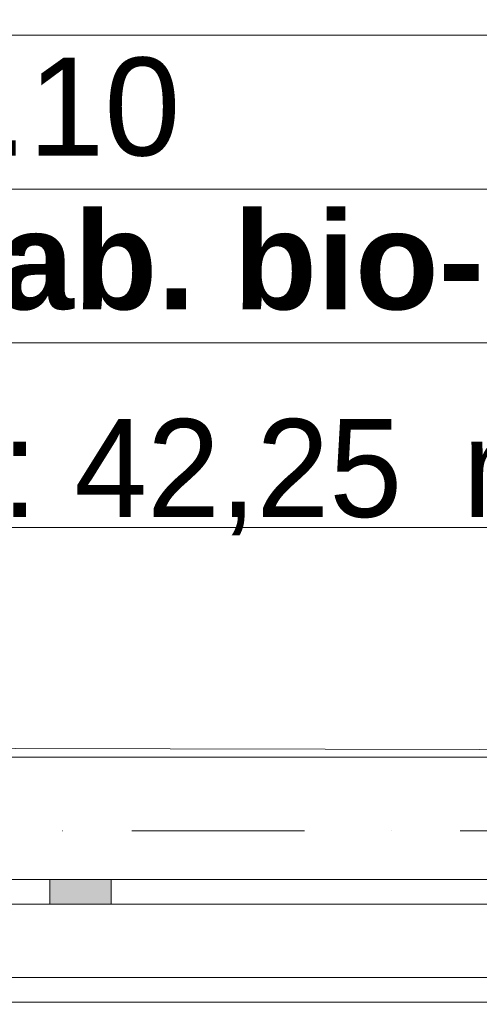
# Model space of a CAD drawing. Header units: millimetres. Extents: x 82175 to 237000, y 24756 to 471700.
# Tile 20 of 256: x 114246 to 115184, y 91874 to 93885. Entities that reach past the tile are written whole.
import ezdxf

# ---------------------------------------------------------------- set-up
doc = ezdxf.new("R2010")
doc.units = ezdxf.units.MM
doc.linetypes.add('Krawędzie ukryte', pattern=[3.912222, 2.822222, -1.09])
doc.linetypes.add('Kropki i Kreski', pattern=[6.702778, 3.527778, -1.763889, 0, -1.411111])
for name, color, linetype in [('- A - ocieplenie', 8, 'Continuous'), ('- strefy pomieszczeń', 8, 'Continuous'), ('Konstrukcja - Siatka mod', 8, 'Continuous'), ('Konstrukcja - Stropy', 8, 'Continuous'), ('Okna Archicada', 8, 'Continuous')]:
    doc.layers.add(name, color=color, linetype=linetype)
doc.styles.add('STYL_AUTOMATYCZNY_1', font='arial.ttf')
doc.styles.add('STYL_AUTOMATYCZNY_2', font='arial.ttf')
doc.styles.add('STYL_AUTOMATYCZNY_6', font='txt')

msp = doc.modelspace()

# ---------------------------------------------------------------- hatches: boundary and pattern name
at = {"layer": 'Okna Archicada', "linetype": 'Continuous', "lineweight": 13}
for points in [[(114357.5, 92128.9), (114307.5, 92128.9), (114307.5, 92078.9), (114357.5, 92078.9)], [(114357.5, 92078.9), (114432.5, 92078.9), (114432.5, 92128.9), (114357.5, 92128.9)]]:
    msp.add_hatch(color=8, dxfattribs=at).paths.add_polyline_path(points)

# ---------------------------------------------------------------- linework, layer by layer
at = {"layer": '- A - ocieplenie', "color": 8, "linetype": 'Krawędzie ukryte', "lineweight": 20, "ltscale": 100, "flags": 128}
for points in [[(122130, 92078.9), (110530, 92078.9)], [(122330, 91928.9), (110530, 91928.9)], [(110530, 91928.9), (122130, 91928.9)]]:
    msp.add_lwpolyline(points, dxfattribs=at)
at = {"layer": '- strefy pomieszczeń', "color": 8, "linetype": 'Continuous', "lineweight": 13, "ltscale": 100}
for p, q in [((113930.1, 93853.5), (115989.3, 93853.5)), ((115989.3, 93539.2), (113930.1, 93539.2)), ((113930.1, 93539.2), (115989.3, 93539.2)), ((115989.3, 93224.9), (113930.1, 93224.9)), ((113930.1, 93224.9), (115989.3, 93224.9)), ((115989.3, 92848.4), (113930.1, 92848.4))]:
    msp.add_line(p, q, dxfattribs=at)
at = {"layer": 'Konstrukcja - Siatka mod', "color": 8, "linetype": 'Kropki i Kreski', "lineweight": 13, "ltscale": 100}
msp.add_line((93022.5, 92228.9), (122467, 92228.9), dxfattribs=at)
at = {"layer": 'Konstrukcja - Stropy', "color": 8, "linetype": 'Continuous', "lineweight": 13, "ltscale": 100, "flags": 128}
msp.add_lwpolyline([(107140, 97428.9), (110440, 97428.9), (110440, 92404.9), (122460, 92378.9), (122510, 104858.9), (95470, 104858.9), (95470, 92228.9), (107140, 92228.9)], close=True, dxfattribs=at)
at = {"layer": 'Okna Archicada', "color": 8, "linetype": 'Continuous', "lineweight": 13, "ltscale": 100}
for p, q in [((116222.5, 92378.9), (113442.5, 92378.9)), ((114307.5, 92128.9), (113492.5, 92128.9)), ((114357.5, 92128.9), (114307.5, 92128.9)), ((114307.5, 92128.9), (114307.5, 92078.9)), ((114432.5, 92128.9), (114357.5, 92128.9)), ((114432.5, 92078.9), (114432.5, 92128.9)), ((115232.5, 92128.9), (114432.5, 92128.9)), ((116222.5, 92078.9), (113442.5, 92078.9)), ((116180, 92078.9), (113485, 92078.9)), ((113492.5, 92078.9), (114307.5, 92078.9)), ((114307.5, 92078.9), (114357.5, 92078.9)), ((114357.5, 92078.9), (114432.5, 92078.9)), ((114432.5, 92078.9), (115232.5, 92078.9)), ((116180, 91878.9), (113485, 91878.9))]:
    msp.add_line(p, q, dxfattribs=at)

# ---------------------------------------------------------------- texts
at = {"layer": '- strefy pomieszczeń', "color": 8, "linetype": 'Continuous', "lineweight": 13, "char_height": 200, "attachment_point": 1}
for s, insert, style in [('\\A1;{\\pql;\\pt0,100;\\fArial|b0|i0|c238|p0;\\W1.000000;4.10\\fArial|b0|i0|c238|p0;\\W1.000000;\\A1{\\H.66x;\\S^  ;}\\fArial|b0|i0|c238|p0;\\W1.000000;\\fArial|b0|i0|c238|p0;\\W1.000000;\\A1{\\H.66x;\\S^  ;}}', (114030.1, 93807.8), 'STYL_AUTOMATYCZNY_1'), ('\\A1;{\\pql;\\pt0,100;\\fArial|b1|i0|c238|p0;\\W1.000000;Lab. bio-chem\\fArial|b1|i0|c238|p0;\\W1.000000;\\A1{\\H.66x;\\S^  ;}\\fArial|b1|i0|c238|p0;\\W1.000000;\\fArial|b1|i0|c238|p0;\\W1.000000;\\A1{\\H.66x;\\S^  ;}}', (114030.1, 93493.5), 'STYL_AUTOMATYCZNY_2'), ('\\A1;{\\pql;\\pt0,500;\\fGeneva CE|b0|i0|c0|p0;\\W1.000000;A: 42,25\\fGeneva CE|b0|i0|c0|p0;\\W1.000000;\\A1{\\H.66x;\\S^  ;}\\fGeneva CE|b0|i0|c0|p0;\\W1.000000; m\\fGeneva CE|b0|i0|c0|p0;\\W1.000000;\\A1{\\H.66x;\\S2^  ;}}', (114030.1, 93128), 'STYL_AUTOMATYCZNY_6')]:
    msp.add_mtext(s, dxfattribs=dict(at, insert=insert, style=style))

doc.saveas('drawing.dxf')
